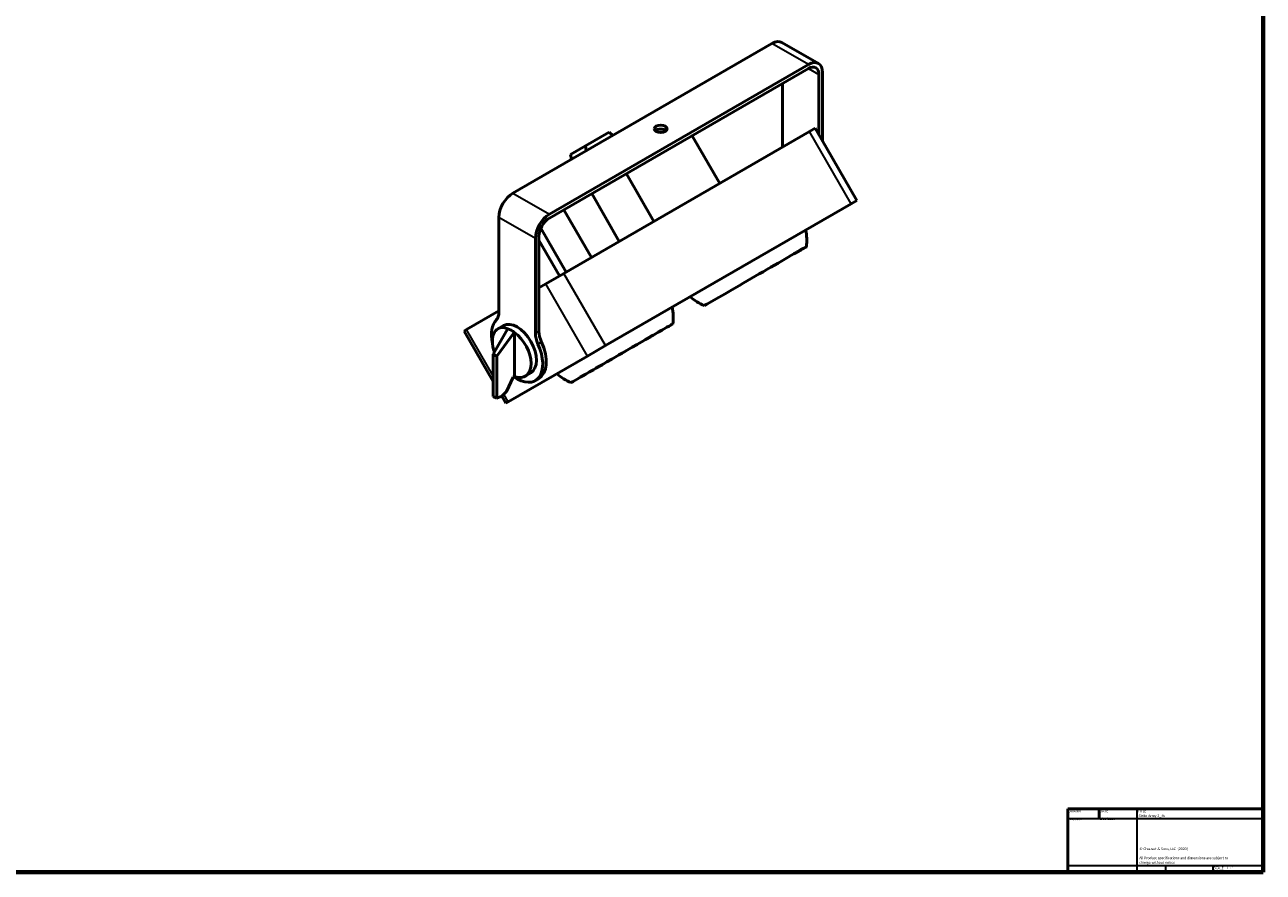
# Model space of a CAD drawing. Header units: millimetres. Extents: x 20 to 2980, y 20 to 2980.
# Tile 2 of 4: x 1733 to 2980, y 20 to 873. Entities that reach past the tile are written whole.
import ezdxf
from ezdxf.enums import TextEntityAlignment as Align

# ---------------------------------------------------------------- set-up
doc = ezdxf.new("R2018")
doc.units = ezdxf.units.MM
for name, color, linetype, lineweight in [('Border (ISO)', 7, 'Continuous', 70), ('Title (ISO)', 7, 'Continuous', 50), ('Visible (ISO)', 7, 'Continuous', 50), ('Visible Narrow (ISO)', 7, 'Continuous', 35)]:
    doc.layers.add(name, color=color, linetype=linetype, lineweight=lineweight)
doc.styles.add('Note Text (ISO)', font='tahoma.ttf')
doc.styles.add('Text Style38', font='tahoma.ttf')

# ---------------------------------------------------------------- blocks, each defined once
blk = doc.blocks.new('Borders Chauvet')
at = {"layer": 'Border (ISO)'}
for p, q in [((2980, 2980), (2980, 20)), ((2980, 20), (20, 20))]:
    blk.add_line(p, q, dxfattribs=at)
blk = doc.blocks.new('Title Blocks Chauvet')
at = {"layer": 'Title (ISO)'}
for p, q in [((414.9, 145.8), (218, 145.8)), ((218, 145.8), (218, 82.1)), ((249.5, 145.8), (249.5, 136.2)), ((414.9, 82.1), (414.9, 145.8)), ((218, 82.1), (414.9, 82.1))]:
    blk.add_line(p, q, dxfattribs=at)
at = {"layer": 'Title (ISO)', "lineweight": 35}
for p, q in [((287.9, 82.1), (287.9, 145.8)), ((218, 136.2), (414.9, 136.2)), ((287.9, 88.5), (218, 88.5)), ((414.9, 88.5), (287.9, 88.5)), ((316.3, 88.5), (316.3, 82.1)), ((364.1, 88.5), (364.1, 82.1))]:
    blk.add_line(p, q, dxfattribs=at)
at = {"layer": 'Title (ISO)', "color": 7, "style": 'Text Style38'}
for s, p in [('DRAWN', (218.8, 145)), ('DATE', (250.3, 145)), ('TITLE', (288.7, 145))]:
    blk.add_text(s, height=2.54, dxfattribs=at).set_placement(p, align=Align.TOP_LEFT)
at = {"layer": 'Title (ISO)', "color": 7, "insert": (290, 106.9), "char_height": 2.54, "width": 96.447, "attachment_point": 1, "line_spacing_factor": 1.07956, "style": 'Note Text (ISO)'}
blk.add_mtext('\\fCalibri|b0|i0;\\H2.5400;© Chauvet & Sons, LLC  (2020)\\P\\fCalibri|b0|i0;\\H2.5400;\\P\\fCalibri|b0|i0;\\H2.5400;All Product specifications and dimensions are subject to change without notice \\P', dxfattribs=at)
at = {"layer": 'Title (ISO)', "color": 7, "insert": (364.9, 87.7), "char_height": 2.54, "attachment_point": 1, "style": 'Note Text (ISO)'}
blk.add_mtext('\\fTahoma|b0|i0;\\H2.5400;SCALE', dxfattribs=at)
at = {"layer": 'Title (ISO)', "color": 7, "lineweight": 30, "flags": 104}
for tag, p in [('CREATION_DATE', (250.3, 137.2)), ('AUTHOR', (218.8, 137))]:
    blk.add_attdef(tag, text='', height=3.17, dxfattribs=at).set_placement(p, align=Align.BOTTOM_LEFT)
for tag, height, p in [('TITLE', 3.17, (289.3, 140.3)), ('Initial_View_Scale', 2.54, (378.3, 87.7))]:
    blk.add_attdef(tag, text='', height=height, dxfattribs=at).set_placement(p, align=Align.TOP_LEFT)

msp = doc.modelspace()

# ---------------------------------------------------------------- linework, layer by layer
at = {"layer": 'Visible (ISO)'}
for p, q in [((2224.2, 703.7), (2485.2, 854.4)), ((2495.2, 855.4), (2531.9, 834.1)), ((2521.9, 833.1), (2261, 682.5)), ((2261, 678.4), (2521.9, 829.1)), ((2536.1, 825), (2536.1, 755.9)), ((2495.8, 813.9), (2495.8, 749.9)), ((2532.5, 762), (2532.5, 822.9)), ((2275.6, 622.8), (2523.1, 765.7)), ((2297.2, 751.1), (2321.2, 765)), ((2321.2, 765), (2324.8, 761.8)), ((2432.5, 713.4), (2404.8, 761.4)), ((2528.6, 768.9), (2523.1, 765.7)), ((2570.6, 696.1), (2528.6, 768.9)), ((2297.2, 751.1), (2282.2, 742.4)), ((2298.1, 746.4), (2297.2, 751.1)), ((2282.2, 742.4), (2283.1, 737.7)), ((2338.5, 723.1), (2366.2, 675.1)), ((2303.7, 703.1), (2331.4, 655.1)), ((2303.3, 638.8), (2275.6, 686.8)), ((2565.1, 693), (2317.6, 550.1)), ((2565.1, 693), (2570.6, 696.1)), ((2210.1, 583.9), (2210.1, 679.2)), ((2252.4, 668.3), (2277.9, 624.1)), ((2246.9, 658), (2246.9, 562.7)), ((2250.4, 564.8), (2250.4, 660)), ((2271.2, 620.3), (2250.4, 656.3)), ((2250.4, 608.3), (2257.5, 612.4)), ((2275.6, 622.8), (2257.5, 612.4)), ((2177.5, 566.2), (2210.1, 585)), ((2177.5, 566.2), (2175.1, 564.8)), ((2204.4, 514), (2175.1, 564.8)), ((2218.9, 566.8), (2204.4, 541.4)), ((2208, 539.4), (2225.5, 563.3)), ((2214.7, 570.4), (2209.1, 567.1)), ((2225.7, 563.4), (2225.7, 519.1)), ((2299.5, 539.6), (2317.6, 550.1)), ((2204.4, 499), (2204.4, 541.4)), ((2204.4, 541.4), (2208, 539.4)), ((2208, 539.4), (2208, 497.2)), ((2299.5, 539.6), (2219.5, 493.4)), ((2217.7, 503.8), (2224.5, 518.5)), ((2242.2, 522.7), (2236.6, 519.5)), ((2250.3, 517), (2246.7, 514.9)), ((2208, 497.2), (2213, 499.1)), ((2213, 499.1), (2217.7, 503.8)), ((2217.1, 492.1), (2213, 499.1)), ((2204.4, 499), (2208, 497.2)), ((2217.1, 492.1), (2219.5, 493.4))]:
    msp.add_line(p, q, dxfattribs=at)
for centre, start, end in [((2470, 656), 352.8367, 12.0131), ((2436.5, 636.6), 227.9881, 247.1602), ((2335.6, 578.4), 352.8398, 12.0119), ((2302.2, 559.1), 227.9869, 247.1633)]:
    msp.add_arc(centre, 50.2, start, end, dxfattribs=at)
for centre, major_axis, ratio, start_param, end_param in [((2485.2, 838), (10, 17.3), 0.57735, 0, 0.785398), ((2521.9, 816.8), (10, 17.3), 0.57735, 5.497787, 7.068583), ((2521.9, 816.8), (7.5, 13), 0.57735, 5.497787, 7.068583), ((2373.1, 764.3), (-6.5, 0), 0.57735, 3.716704, 5.708074), ((2224.2, 687.4), (10, 17.3), 0.57735, 0.785398, 2.356194), ((2261, 666.2), (-10, -17.3), 0.57735, 3.926991, 5.497787), ((2261, 666.2), (7.5, 13), 0.57735, 0.785398, 2.356194), ((2468.4, 620), (51.4, 29.7), 0.000019, 5.667705, 9.424798), ((2228.5, 546.5), (-18.2, 31.6), 0.57735, 0.165882, 1.062919), ((2196, 592.1), (10, -17.3), 0.57735, 0.165882, 0.785398), ((2228.5, 546.5), (-13.7, 23.8), 0.57735, 3.141593, 6.283185), ((2222.4, 543), (13.1, -24.2), 0.556861, 2.536424, 4.405099), ((2186.2, 522.1), (-202.5, -140.5), 0.074936, 4.496491, 4.498642), ((2199.3, 529.7), (-24.6, -35), 0.536745, 3.051106, 3.376243), ((2186.2, 522.1), (241.5, 117.8), 0.075137, 1.370203, 1.370822), ((2222.4, 543), (14.5, -23.4), 0.597134, 5.643025, 8.456711), ((2261, 554.5), (10, -17.3), 0.57735, 3.926991, 4.546507), ((2264.6, 556.6), (-10, 17.3), 0.57735, 0.785398, 1.404915), ((2334.1, 542.5), (-51.4, -29.7), 0.000019, 0.000015, 3.141578), ((2334.1, 542.5), (-51.4, -29.7), 0.000019, 3.756691, 5.667325), ((2228.5, 546.5), (18.2, -31.6), 0.57735, 5.370674, 7.6881), ((2232, 548.6), (18.2, -31.6), 0.57735, 0, 1.404915), ((2186.2, 522.1), (241.5, 117.8), 0.075137, 4.834816, 4.839702)]:
    msp.add_ellipse(centre, major_axis=major_axis, ratio=ratio, start_param=start_param, end_param=end_param, dxfattribs=at)
msp.add_ellipse((2373.1, 768.4), major_axis=(-6.5, 0), ratio=0.57735, dxfattribs=at)
at = {"layer": 'Visible Narrow (ISO)'}
for p, q in [((2521.9, 833.1), (2485.2, 854.4)), ((2521.9, 829.1), (2532.5, 822.9)), ((2565.1, 693), (2523.1, 765.7)), ((2224.2, 703.7), (2261, 682.5)), ((2246.9, 658), (2210.1, 679.2)), ((2299.5, 539.6), (2257.5, 612.4)), ((2317.6, 550.1), (2275.6, 622.8)), ((2204.4, 519.6), (2177.5, 566.2)), ((2246.9, 562.7), (2250.4, 564.8)), ((2253, 553.8), (2249.5, 551.7)), ((2219.5, 493.4), (2215, 501.2))]:
    msp.add_line(p, q, dxfattribs=at)

# ---------------------------------------------------------------- block references
msp.add_blockref('Borders Chauvet', (0, 0))
ref = msp.add_blockref('Title Blocks Chauvet', (2565.1, -62.1))
lines = msp.add_mtext('1/20/2020', dxfattribs={"layer": 'Title (ISO)', "color": 7, "insert": (2815.4, 75), "char_height": 2.5, "attachment_point": 1})
ref.add_attrib('CREATION_DATE', '', (2815.4, 75), dxfattribs={"flags": 104}).embed_mtext(lines)
lines = msp.add_mtext('D.Gooch', dxfattribs={"layer": 'Title (ISO)', "color": 7, "insert": (2783.9, 74.9), "char_height": 2.5, "attachment_point": 1})
ref.add_attrib('AUTHOR', '', (2783.9, 74.9), dxfattribs={"flags": 104}).embed_mtext(lines)
lines = msp.add_mtext('Strike Array 2_45', dxfattribs={"layer": 'Title (ISO)', "color": 7, "insert": (2854.4, 78.1), "char_height": 2.5, "attachment_point": 1})
ref.add_attrib('TITLE', '', (2854.4, 78.1), dxfattribs={"flags": 104}).embed_mtext(lines)
lines = msp.add_mtext('1 : 1', dxfattribs={"layer": 'Title (ISO)', "color": 7, "insert": (2943.4, 25.6), "char_height": 2.5, "attachment_point": 1})
ref.add_attrib('Initial_View_Scale', '', (2943.4, 25.6), dxfattribs={"flags": 104}).embed_mtext(lines)

doc.saveas('drawing.dxf')
